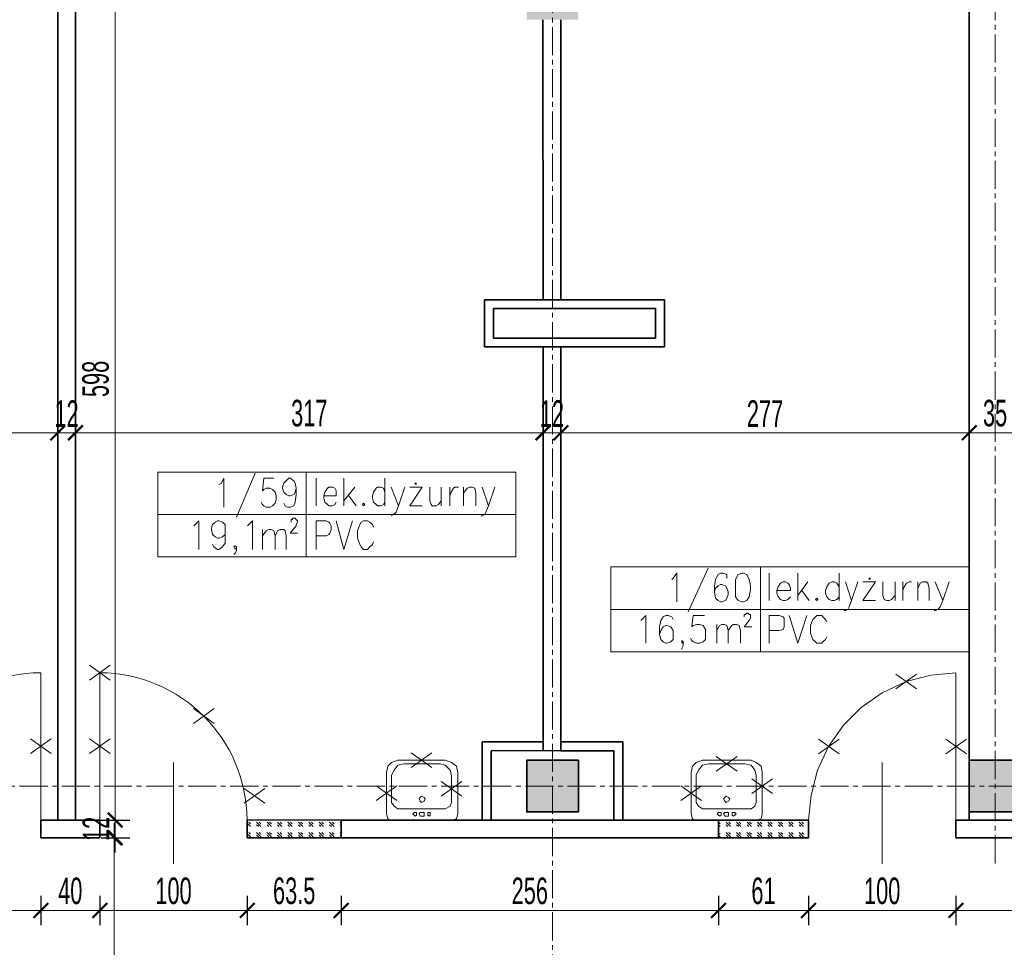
# Model space of a CAD drawing. Header units: millimetres. Extents: x 0 to 12515, y 0 to 27803.
# Tile 43 of 97: x 8682 to 9350, y 22235 to 22863. Entities that reach past the tile are written whole.
import ezdxf

# ---------------------------------------------------------------- set-up
doc = ezdxf.new("R2010")
doc.units = ezdxf.units.MM
for name, pattern in [('ACAD_ISO02W100', [15, 12, -3]), ('CACHE2', [4.7625, 3.175, -1.5875]), ('CENTER2', [28.575, 19.05, -3.175, 3.175, -3.175])]:
    doc.linetypes.add(name, pattern=pattern)
for name, color, linetype, lineweight in [('DEMONTARZE', 86, 'Continuous', 18), ('SQ_ISTN.Ściany', 140, 'Continuous', 35), ('SQ_Osie', 220, 'CENTER2', 9), ('SQ_Wyburzenia', 94, 'Continuous', 18), ('SQ_Wymiary', 7, 'Continuous', 5), ('SQ_ZAKRES_OPRACOWANIA', 7, 'ACAD_ISO02W100', 20)]:
    doc.layers.add(name, color=color, linetype=linetype, lineweight=lineweight)
doc.layers.add('PDF _Geometria', color=7, linetype='Continuous')
doc.layers.add('powierzchnie', color=230, linetype='Continuous', lineweight=30, plot=False)
doc.styles.add('SQ_Swis721 LtCn BT', font='swisscl.ttf', dxfattribs={"width": 0.8})
doc.dimstyles.new('SQ_100', dxfattribs={"dimscale": 100, "dimtxt": 0.18, "dimasz": 0.1, "dimexe": 0.1, "dimexo": 0.01, "dimgap": 0.04, "dimtad": 1, "dimrnd": 0.5, "dimdsep": 46, "dimtxsty": 'SQ_Swis721 LtCn BT', "dimblk": 'ARCHTICK', "dimcen": 0.1, "dimdle": 0.1, "dimclrd": 256, "dimclre": 256, "dimclrt": 256, "dimaunit": 1, "dimadec": 0, "dimazin": 0, "dimtfac": 1, "dimtix": 1, "dimtmove": 2, "dimatfit": 3, "dimldrblk": 'ARCHTICK', "dimfxl": 0.1, "dimfxlon": 1, "dimtolj": 1, "dimlwd": -1, "dimarcsym": 0})

# ---------------------------------------------------------------- blocks, each defined once
blk = doc.blocks.new('osie bud A')
at = {"layer": 'SQ_ISTN.Ściany', "lineweight": 5}
h = blk.add_hatch(dxfattribs=at)
h.set_pattern_fill('JIS_STN_1E', color=256, scale=10)
h.set_pattern_definition([(45, (46210.293, 23121.439), (-7.071068, 7.071068), []), (45, (46217.343, 23121.439), (-7.071068, 7.071068), [10, -5])])
h.paths.add_polyline_path([(25436.8, 18313.95), (25471.8, 18313.95), (25471.8, 18278.95), (25436.8, 18278.95)])
h.paths.add_polyline_path([(25436.8, 18613.95), (25471.8, 18613.95), (25471.8, 18578.95), (25436.8, 18578.95)])
h.paths.add_polyline_path([(25436.8, 19153.95), (25471.8, 19153.95), (25471.8, 19118.95), (25436.8, 19118.95)])
h.paths.add_polyline_path([(24776.8, 19153.95), (24811.8, 19153.95), (24811.8, 19118.95), (24776.8, 19118.95)])
h.paths.add_polyline_path([(24116.8, 19153.95), (24151.8, 19153.95), (24151.8, 19118.95), (24116.8, 19118.95)])
h.paths.add_polyline_path([(23456.8, 19153.95), (23491.8, 19153.95), (23491.8, 19118.95), (23456.8, 19118.95)])
h.paths.add_polyline_path([(23456.8, 18613.95), (23491.8, 18613.95), (23491.8, 18578.95), (23456.8, 18578.95)])
h.paths.add_polyline_path([(23456.8, 18313.95), (23491.8, 18313.95), (23491.8, 18278.95), (23456.8, 18278.95)])
h.paths.add_polyline_path([(23456.8, 17776.95), (23491.8, 17776.95), (23491.8, 17741.95), (23456.8, 17741.95)])
h.paths.add_polyline_path([(24116.8, 17776.95), (24151.8, 17776.95), (24151.8, 17741.95), (24116.8, 17741.95)])
h.paths.add_polyline_path([(24776.8, 17776.95), (24811.8, 17776.95), (24811.8, 17741.95), (24776.8, 17741.95)])
h.paths.add_polyline_path([(25436.8, 17776.95), (25471.8, 17776.95), (25471.8, 17741.95), (25436.8, 17741.95)])
h.paths.add_polyline_path([(24776.8, 18313.95), (24811.8, 18313.95), (24811.8, 18278.95), (24776.8, 18278.95)])
h.paths.add_polyline_path([(24776.8, 18613.95), (24811.8, 18613.95), (24811.8, 18578.95), (24776.8, 18578.95)])
h.paths.add_polyline_path([(24116.8, 18613.95), (24151.8, 18613.95), (24151.8, 18578.95), (24116.8, 18578.95)])
h.paths.add_polyline_path([(23156.8, 18313.95), (23191.8, 18313.95), (23191.8, 18278.95), (23156.8, 18278.95)])
h.paths.add_polyline_path([(24116.8, 18313.95), (24151.8, 18313.95), (24151.8, 18278.95), (24116.8, 18278.95)])
at = {"layer": 'SQ_ISTN.Ściany'}
for points in [[(23156.8, 18313.95), (23191.8, 18313.95), (23191.8, 18278.95), (23156.8, 18278.95)], [(23456.8, 18313.95), (23491.8, 18313.95), (23491.8, 18278.95), (23456.8, 18278.95)]]:
    blk.add_lwpolyline(points, close=True, dxfattribs=at)
at = {"layer": 'SQ_Osie'}
for p, q in [((23474.3, 19372.6), (23474.3, 17597.31)), ((23174.3, 18348.86), (23174.3, 17597.31)), ((22587.87, 18296.45), (25598.18, 18296.45))]:
    blk.add_line(p, q, dxfattribs=at)
blk = doc.blocks.new('_ArchTick')
at = {"color": 0, "linetype": 'ByBlock', "const_width": 0.15}
blk.add_lwpolyline([(-0.5, -0.5), (0.5, 0.5)], dxfattribs=at)
blk = doc.blocks.new('*D1805')
at = {"layer": 'Defpoints', "color": 0, "transparency": 16777216}
for p in [(8736.56, 22308.91), (8746.41, 22308.91), (8746.41, 22078.9)]:
    blk.add_point(p, dxfattribs=at)
at = {"layer": 'SQ_Wymiary', "transparency": 16777216}
blk.add_line((8746.41, 22068.9), (8746.41, 22318.91), dxfattribs=at)
at = {"layer": 'SQ_Wymiary', "lineweight": -2, "transparency": 16777216}
for p, q in [((8737.56, 22308.91), (8756.41, 22308.91)), ((8746.41, 22078.9), (8756.41, 22078.9))]:
    blk.add_line(p, q, dxfattribs=at)
at = {"layer": 'SQ_Wymiary', "transparency": 16777216, "xscale": 10, "yscale": 10, "zscale": 10}
for p, rotation in [((8746.41, 22308.91), 90), ((8746.41, 22078.9), 270)]:
    blk.add_blockref('_ArchTick', p, dxfattribs=dict(at, rotation=rotation))
at = {"layer": 'SQ_Wymiary', "transparency": 16777216, "insert": (8733.18, 22193.91), "char_height": 18, "attachment_point": 5, "rotation": 90, "style": 'SQ_Swis721 LtCn BT'}
blk.add_mtext('\\A1;230', dxfattribs=at)
blk = doc.blocks.new('*D1806')
at = {"layer": 'Defpoints', "color": 0, "transparency": 16777216}
for p in [(8736.56, 22320.91), (8746.99, 22320.91), (8736.56, 22308.91)]:
    blk.add_point(p, dxfattribs=at)
at = {"layer": 'SQ_Wymiary', "transparency": 16777216}
for p, q in [((8746.99, 22320.91), (8746.99, 22330.91)), ((8746.99, 22308.91), (8746.99, 22320.91)), ((8746.99, 22308.91), (8746.99, 22298.91))]:
    blk.add_line(p, q, dxfattribs=at)
at = {"layer": 'SQ_Wymiary', "lineweight": -2, "transparency": 16777216}
for p, q in [((8737.56, 22320.91), (8756.99, 22320.91)), ((8737.56, 22308.91), (8756.99, 22308.91))]:
    blk.add_line(p, q, dxfattribs=at)
at = {"layer": 'SQ_Wymiary', "transparency": 16777216, "xscale": 10, "yscale": 10, "zscale": 10}
for p, rotation in [((8746.99, 22320.91), 270), ((8746.99, 22308.91), 90)]:
    blk.add_blockref('_ArchTick', p, dxfattribs=dict(at, rotation=rotation))
at = {"layer": 'SQ_Wymiary', "transparency": 16777216, "insert": (8733.95, 22314.91), "char_height": 18, "attachment_point": 5, "rotation": 90, "style": 'SQ_Swis721 LtCn BT'}
blk.add_mtext('\\A1;12', dxfattribs=at)
blk = doc.blocks.new('*D1807')
at = {"layer": 'Defpoints', "color": 0, "transparency": 16777216}
for p in [(8720.04, 22918.91), (8746.99, 22918.91), (8720.04, 22320.91)]:
    blk.add_point(p, dxfattribs=at)
at = {"layer": 'SQ_Wymiary', "transparency": 16777216}
blk.add_line((8746.99, 22310.91), (8746.99, 22928.91), dxfattribs=at)
at = {"layer": 'SQ_Wymiary', "lineweight": -2, "transparency": 16777216}
for p, q in [((8736.99, 22918.91), (8756.99, 22918.91)), ((8736.99, 22320.91), (8756.99, 22320.91))]:
    blk.add_line(p, q, dxfattribs=at)
at = {"layer": 'SQ_Wymiary', "transparency": 16777216, "xscale": 10, "yscale": 10, "zscale": 10}
for p, rotation in [((8746.99, 22918.91), 90), ((8746.99, 22320.91), 270)]:
    blk.add_blockref('_ArchTick', p, dxfattribs=dict(at, rotation=rotation))
at = {"layer": 'SQ_Wymiary', "transparency": 16777216, "insert": (8733.77, 22619.91), "char_height": 18, "attachment_point": 5, "rotation": 90, "style": 'SQ_Swis721 LtCn BT'}
blk.add_mtext('\\A1;598', dxfattribs=at)
blk = doc.blocks.new('*D1811')
at = {"layer": 'Defpoints', "color": 0, "transparency": 16777216}
for p in [(9317.02, 22308.91), (9566.48, 22308.91), (9317.02, 22259.58)]:
    blk.add_point(p, dxfattribs=at)
at = {"layer": 'SQ_Wymiary', "lineweight": -2, "transparency": 16777216}
for p, q in [((9317.02, 22269.58), (9317.02, 22249.58)), ((9566.48, 22269.58), (9566.48, 22249.58))]:
    blk.add_line(p, q, dxfattribs=at)
at = {"layer": 'SQ_Wymiary', "transparency": 16777216}
blk.add_line((9576.48, 22259.58), (9307.02, 22259.58), dxfattribs=at)
at = {"layer": 'SQ_Wymiary', "transparency": 16777216, "xscale": 10, "yscale": 10, "zscale": 10, "rotation": 180}
blk.add_blockref('_ArchTick', (9317.02, 22259.58), dxfattribs=at)
at = {"layer": 'SQ_Wymiary', "transparency": 16777216, "xscale": 10, "yscale": 10, "zscale": 10}
blk.add_blockref('_ArchTick', (9566.48, 22259.58), dxfattribs=at)
at = {"layer": 'SQ_Wymiary', "transparency": 16777216, "insert": (9441.75, 22272.79), "char_height": 18, "attachment_point": 5, "style": 'SQ_Swis721 LtCn BT'}
blk.add_mtext('\\A1;249.5', dxfattribs=at)
blk = doc.blocks.new('*D1812')
at = {"layer": 'Defpoints', "color": 0, "transparency": 16777216}
for p in [(9217.02, 22308.91), (9317.02, 22308.91), (9217.02, 22259.58)]:
    blk.add_point(p, dxfattribs=at)
at = {"layer": 'SQ_Wymiary', "lineweight": -2, "transparency": 16777216}
for p, q in [((9217.02, 22269.58), (9217.02, 22249.58)), ((9317.02, 22269.58), (9317.02, 22249.58))]:
    blk.add_line(p, q, dxfattribs=at)
at = {"layer": 'SQ_Wymiary', "transparency": 16777216}
blk.add_line((9327.02, 22259.58), (9207.02, 22259.58), dxfattribs=at)
at = {"layer": 'SQ_Wymiary', "transparency": 16777216, "xscale": 10, "yscale": 10, "zscale": 10, "rotation": 180}
blk.add_blockref('_ArchTick', (9217.02, 22259.58), dxfattribs=at)
at = {"layer": 'SQ_Wymiary', "transparency": 16777216, "xscale": 10, "yscale": 10, "zscale": 10}
blk.add_blockref('_ArchTick', (9317.02, 22259.58), dxfattribs=at)
at = {"layer": 'SQ_Wymiary', "transparency": 16777216, "insert": (9267.02, 22272.79), "char_height": 18, "attachment_point": 5, "style": 'SQ_Swis721 LtCn BT'}
blk.add_mtext('\\A1;100', dxfattribs=at)
blk = doc.blocks.new('*D1813')
at = {"layer": 'Defpoints', "color": 0, "transparency": 16777216}
for p in [(9156.05, 22308.91), (9217.02, 22308.91), (9156.05, 22259.58)]:
    blk.add_point(p, dxfattribs=at)
at = {"layer": 'SQ_Wymiary', "lineweight": -2, "transparency": 16777216}
for p, q in [((9156.05, 22269.58), (9156.05, 22249.58)), ((9217.02, 22269.58), (9217.02, 22249.58))]:
    blk.add_line(p, q, dxfattribs=at)
at = {"layer": 'SQ_Wymiary', "transparency": 16777216}
blk.add_line((9227.02, 22259.58), (9146.05, 22259.58), dxfattribs=at)
at = {"layer": 'SQ_Wymiary', "transparency": 16777216, "xscale": 10, "yscale": 10, "zscale": 10, "rotation": 180}
blk.add_blockref('_ArchTick', (9156.05, 22259.58), dxfattribs=at)
at = {"layer": 'SQ_Wymiary', "transparency": 16777216, "xscale": 10, "yscale": 10, "zscale": 10}
blk.add_blockref('_ArchTick', (9217.02, 22259.58), dxfattribs=at)
at = {"layer": 'SQ_Wymiary', "transparency": 16777216, "insert": (9186.53, 22272.79), "char_height": 18, "attachment_point": 5, "style": 'SQ_Swis721 LtCn BT'}
blk.add_mtext('\\A1;61', dxfattribs=at)
blk = doc.blocks.new('*D1814')
at = {"layer": 'Defpoints', "color": 0, "transparency": 16777216}
for p in [(8900.18, 22308.91), (9156.06, 22308.89), (8900.18, 22259.58)]:
    blk.add_point(p, dxfattribs=at)
at = {"layer": 'SQ_Wymiary', "lineweight": -2, "transparency": 16777216}
for p, q in [((8900.18, 22269.58), (8900.18, 22249.58)), ((9156.06, 22269.58), (9156.06, 22249.58))]:
    blk.add_line(p, q, dxfattribs=at)
at = {"layer": 'SQ_Wymiary', "transparency": 16777216}
blk.add_line((9166.06, 22259.58), (8890.18, 22259.58), dxfattribs=at)
at = {"layer": 'SQ_Wymiary', "transparency": 16777216, "xscale": 10, "yscale": 10, "zscale": 10, "rotation": 180}
blk.add_blockref('_ArchTick', (8900.18, 22259.58), dxfattribs=at)
at = {"layer": 'SQ_Wymiary', "transparency": 16777216, "xscale": 10, "yscale": 10, "zscale": 10}
blk.add_blockref('_ArchTick', (9156.06, 22259.58), dxfattribs=at)
at = {"layer": 'SQ_Wymiary', "transparency": 16777216, "insert": (9028.12, 22272.79), "char_height": 18, "attachment_point": 5, "style": 'SQ_Swis721 LtCn BT'}
blk.add_mtext('\\A1;256', dxfattribs=at)
blk = doc.blocks.new('*D1815')
at = {"layer": 'Defpoints', "color": 0, "transparency": 16777216}
for p in [(8836.56, 22308.91), (8900.18, 22308.91), (8836.56, 22259.58)]:
    blk.add_point(p, dxfattribs=at)
at = {"layer": 'SQ_Wymiary', "lineweight": -2, "transparency": 16777216}
for p, q in [((8836.56, 22269.58), (8836.56, 22249.58)), ((8900.18, 22269.58), (8900.18, 22249.58))]:
    blk.add_line(p, q, dxfattribs=at)
at = {"layer": 'SQ_Wymiary', "transparency": 16777216}
blk.add_line((8910.18, 22259.58), (8826.56, 22259.58), dxfattribs=at)
at = {"layer": 'SQ_Wymiary', "transparency": 16777216, "xscale": 10, "yscale": 10, "zscale": 10, "rotation": 180}
blk.add_blockref('_ArchTick', (8836.56, 22259.58), dxfattribs=at)
at = {"layer": 'SQ_Wymiary', "transparency": 16777216, "xscale": 10, "yscale": 10, "zscale": 10}
blk.add_blockref('_ArchTick', (8900.18, 22259.58), dxfattribs=at)
at = {"layer": 'SQ_Wymiary', "transparency": 16777216, "insert": (8868.37, 22272.81), "char_height": 18, "attachment_point": 5, "style": 'SQ_Swis721 LtCn BT'}
blk.add_mtext('\\A1;63.5', dxfattribs=at)
blk = doc.blocks.new('*D1424')
at = {"layer": 'Defpoints', "color": 0, "transparency": 16777216}
for p in [(8736.56, 22308.91), (8836.56, 22308.91), (8736.56, 22259.58)]:
    blk.add_point(p, dxfattribs=at)
at = {"layer": 'SQ_Wymiary', "lineweight": -2, "transparency": 16777216}
for p, q in [((8736.56, 22269.58), (8736.56, 22249.58)), ((8836.56, 22269.58), (8836.56, 22249.58))]:
    blk.add_line(p, q, dxfattribs=at)
at = {"layer": 'SQ_Wymiary', "transparency": 16777216}
blk.add_line((8846.56, 22259.58), (8726.56, 22259.58), dxfattribs=at)
at = {"layer": 'SQ_Wymiary', "transparency": 16777216, "xscale": 10, "yscale": 10, "zscale": 10, "rotation": 180}
blk.add_blockref('_ArchTick', (8736.56, 22259.58), dxfattribs=at)
at = {"layer": 'SQ_Wymiary', "transparency": 16777216, "xscale": 10, "yscale": 10, "zscale": 10}
blk.add_blockref('_ArchTick', (8836.56, 22259.58), dxfattribs=at)
at = {"layer": 'SQ_Wymiary', "transparency": 16777216, "insert": (8786.56, 22272.79), "char_height": 18, "attachment_point": 5, "style": 'SQ_Swis721 LtCn BT'}
blk.add_mtext('\\A1;100', dxfattribs=at)
blk = doc.blocks.new('*D1816')
at = {"layer": 'Defpoints', "color": 0, "transparency": 16777216}
for p in [(8696.56, 22308.91), (8736.56, 22308.91), (8696.56, 22259.58)]:
    blk.add_point(p, dxfattribs=at)
at = {"layer": 'SQ_Wymiary', "lineweight": -2, "transparency": 16777216}
for p, q in [((8696.56, 22269.58), (8696.56, 22249.58)), ((8736.56, 22269.58), (8736.56, 22249.58))]:
    blk.add_line(p, q, dxfattribs=at)
at = {"layer": 'SQ_Wymiary', "transparency": 16777216}
blk.add_line((8746.56, 22259.58), (8686.56, 22259.58), dxfattribs=at)
at = {"layer": 'SQ_Wymiary', "transparency": 16777216, "xscale": 10, "yscale": 10, "zscale": 10, "rotation": 180}
blk.add_blockref('_ArchTick', (8696.56, 22259.58), dxfattribs=at)
at = {"layer": 'SQ_Wymiary', "transparency": 16777216, "xscale": 10, "yscale": 10, "zscale": 10}
blk.add_blockref('_ArchTick', (8736.56, 22259.58), dxfattribs=at)
at = {"layer": 'SQ_Wymiary', "transparency": 16777216, "insert": (8716.56, 22272.79), "char_height": 18, "attachment_point": 5, "style": 'SQ_Swis721 LtCn BT'}
blk.add_mtext('\\A1;40', dxfattribs=at)
blk = doc.blocks.new('*D1817')
at = {"layer": 'Defpoints', "color": 0, "transparency": 16777216}
for p in [(8596.56, 22308.91), (8696.56, 22308.91), (8596.56, 22259.58)]:
    blk.add_point(p, dxfattribs=at)
at = {"layer": 'SQ_Wymiary', "lineweight": -2, "transparency": 16777216}
for p, q in [((8596.56, 22269.58), (8596.56, 22249.58)), ((8696.56, 22269.58), (8696.56, 22249.58))]:
    blk.add_line(p, q, dxfattribs=at)
at = {"layer": 'SQ_Wymiary', "transparency": 16777216}
blk.add_line((8706.56, 22259.58), (8586.56, 22259.58), dxfattribs=at)
at = {"layer": 'SQ_Wymiary', "transparency": 16777216, "xscale": 10, "yscale": 10, "zscale": 10, "rotation": 180}
blk.add_blockref('_ArchTick', (8596.56, 22259.58), dxfattribs=at)
at = {"layer": 'SQ_Wymiary', "transparency": 16777216, "xscale": 10, "yscale": 10, "zscale": 10}
blk.add_blockref('_ArchTick', (8696.56, 22259.58), dxfattribs=at)
at = {"layer": 'SQ_Wymiary', "transparency": 16777216, "insert": (8646.56, 22272.79), "char_height": 18, "attachment_point": 5, "style": 'SQ_Swis721 LtCn BT'}
blk.add_mtext('\\A1;100', dxfattribs=at)
blk = doc.blocks.new('*D1742')
at = {"layer": 'Defpoints', "color": 0, "transparency": 16777216}
for p in [(8393.12, 22583.32), (8708.04, 22583.32), (8708.04, 22583.32)]:
    blk.add_point(p, dxfattribs=at)
at = {"layer": 'SQ_Wymiary', "lineweight": -2, "transparency": 16777216}
for p, q in [((8393.12, 22583.32), (8393.12, 22593.32)), ((8708.04, 22583.32), (8708.04, 22593.32))]:
    blk.add_line(p, q, dxfattribs=at)
at = {"layer": 'SQ_Wymiary', "transparency": 16777216}
blk.add_line((8383.12, 22583.32), (8718.04, 22583.32), dxfattribs=at)
at = {"layer": 'SQ_Wymiary', "transparency": 16777216, "xscale": 10, "yscale": 10, "zscale": 10, "rotation": 180}
blk.add_blockref('_ArchTick', (8393.12, 22583.32), dxfattribs=at)
at = {"layer": 'SQ_Wymiary', "transparency": 16777216, "xscale": 10, "yscale": 10, "zscale": 10}
blk.add_blockref('_ArchTick', (8708.04, 22583.32), dxfattribs=at)
at = {"layer": 'SQ_Wymiary', "transparency": 16777216, "insert": (8550.58, 22596.55), "char_height": 18, "attachment_point": 5, "style": 'SQ_Swis721 LtCn BT'}
blk.add_mtext('\\A1;315', dxfattribs=at)
blk = doc.blocks.new('*D1743')
at = {"layer": 'Defpoints', "color": 0, "transparency": 16777216}
for p in [(8708.04, 22583.32), (8720.04, 22583.32), (8720.04, 22583.32)]:
    blk.add_point(p, dxfattribs=at)
at = {"layer": 'SQ_Wymiary', "lineweight": -2, "transparency": 16777216}
for p, q in [((8708.04, 22583.32), (8708.04, 22593.32)), ((8720.04, 22583.32), (8720.04, 22593.32))]:
    blk.add_line(p, q, dxfattribs=at)
at = {"layer": 'SQ_Wymiary', "transparency": 16777216}
for p, q in [((8708.04, 22583.32), (8698.04, 22583.32)), ((8708.04, 22583.32), (8720.04, 22583.32)), ((8720.04, 22583.32), (8730.04, 22583.32))]:
    blk.add_line(p, q, dxfattribs=at)
at = {"layer": 'SQ_Wymiary', "transparency": 16777216, "xscale": 10, "yscale": 10, "zscale": 10}
blk.add_blockref('_ArchTick', (8708.04, 22583.32), dxfattribs=at)
at = {"layer": 'SQ_Wymiary', "transparency": 16777216, "xscale": 10, "yscale": 10, "zscale": 10, "rotation": 180}
blk.add_blockref('_ArchTick', (8720.04, 22583.32), dxfattribs=at)
at = {"layer": 'SQ_Wymiary', "transparency": 16777216, "insert": (8714.04, 22596.35), "char_height": 18, "attachment_point": 5, "style": 'SQ_Swis721 LtCn BT'}
blk.add_mtext('\\A1;12', dxfattribs=at)
blk = doc.blocks.new('*D1744')
at = {"layer": 'Defpoints', "color": 0, "transparency": 16777216}
for p in [(8720.04, 22583.32), (9037.12, 22583.39), (9037.12, 22583.39)]:
    blk.add_point(p, dxfattribs=at)
at = {"layer": 'SQ_Wymiary', "lineweight": -2, "transparency": 16777216}
for p, q in [((8720.04, 22583.39), (8720.04, 22593.39)), ((9037.12, 22583.39), (9037.12, 22593.39))]:
    blk.add_line(p, q, dxfattribs=at)
at = {"layer": 'SQ_Wymiary', "transparency": 16777216}
blk.add_line((8710.04, 22583.39), (9047.12, 22583.39), dxfattribs=at)
at = {"layer": 'SQ_Wymiary', "transparency": 16777216, "xscale": 10, "yscale": 10, "zscale": 10, "rotation": 180}
blk.add_blockref('_ArchTick', (8720.04, 22583.39), dxfattribs=at)
at = {"layer": 'SQ_Wymiary', "transparency": 16777216, "xscale": 10, "yscale": 10, "zscale": 10}
blk.add_blockref('_ArchTick', (9037.12, 22583.39), dxfattribs=at)
at = {"layer": 'SQ_Wymiary', "transparency": 16777216, "insert": (8878.58, 22596.61), "char_height": 18, "attachment_point": 5, "style": 'SQ_Swis721 LtCn BT'}
blk.add_mtext('\\A1;317', dxfattribs=at)
blk = doc.blocks.new('*D1745')
at = {"layer": 'Defpoints', "color": 0, "transparency": 16777216}
for p in [(9037.12, 22583.39), (9049.12, 22583.4), (9049.12, 22583.39)]:
    blk.add_point(p, dxfattribs=at)
at = {"layer": 'SQ_Wymiary', "lineweight": -2, "transparency": 16777216}
for p, q in [((9037.12, 22583.39), (9037.12, 22593.39)), ((9049.12, 22583.39), (9049.12, 22573.39))]:
    blk.add_line(p, q, dxfattribs=at)
at = {"layer": 'SQ_Wymiary', "transparency": 16777216}
for p, q in [((9037.12, 22583.39), (9027.12, 22583.39)), ((9037.12, 22583.39), (9049.12, 22583.39)), ((9049.12, 22583.39), (9059.12, 22583.39))]:
    blk.add_line(p, q, dxfattribs=at)
at = {"layer": 'SQ_Wymiary', "transparency": 16777216, "xscale": 10, "yscale": 10, "zscale": 10}
blk.add_blockref('_ArchTick', (9037.12, 22583.39), dxfattribs=at)
at = {"layer": 'SQ_Wymiary', "transparency": 16777216, "xscale": 10, "yscale": 10, "zscale": 10, "rotation": 180}
blk.add_blockref('_ArchTick', (9049.12, 22583.39), dxfattribs=at)
at = {"layer": 'SQ_Wymiary', "transparency": 16777216, "insert": (9043.12, 22596.43), "char_height": 18, "attachment_point": 5, "style": 'SQ_Swis721 LtCn BT'}
blk.add_mtext('\\A1;12', dxfattribs=at)
blk = doc.blocks.new('*D1746')
at = {"layer": 'Defpoints', "color": 0, "transparency": 16777216}
for p in [(9049.12, 22583.39), (9326.05, 22583.39), (9326.05, 22583.39)]:
    blk.add_point(p, dxfattribs=at)
at = {"layer": 'SQ_Wymiary', "lineweight": -2, "transparency": 16777216}
for p, q in [((9049.12, 22583.39), (9049.12, 22593.39)), ((9326.05, 22583.39), (9326.05, 22593.39))]:
    blk.add_line(p, q, dxfattribs=at)
at = {"layer": 'SQ_Wymiary', "transparency": 16777216}
blk.add_line((9039.12, 22583.39), (9336.05, 22583.39), dxfattribs=at)
at = {"layer": 'SQ_Wymiary', "transparency": 16777216, "xscale": 10, "yscale": 10, "zscale": 10, "rotation": 180}
blk.add_blockref('_ArchTick', (9049.12, 22583.39), dxfattribs=at)
at = {"layer": 'SQ_Wymiary', "transparency": 16777216, "xscale": 10, "yscale": 10, "zscale": 10}
blk.add_blockref('_ArchTick', (9326.05, 22583.39), dxfattribs=at)
at = {"layer": 'SQ_Wymiary', "transparency": 16777216, "insert": (9187.58, 22596.43), "char_height": 18, "attachment_point": 5, "style": 'SQ_Swis721 LtCn BT'}
blk.add_mtext('\\A1;277', dxfattribs=at)
blk = doc.blocks.new('*D1747')
at = {"layer": 'Defpoints', "color": 0, "transparency": 16777216}
for p in [(9326.05, 22583.39), (9361.05, 22583.39), (9361.05, 22583.39)]:
    blk.add_point(p, dxfattribs=at)
at = {"layer": 'SQ_Wymiary', "lineweight": -2, "transparency": 16777216}
for p, q in [((9326.05, 22583.39), (9326.05, 22593.39)), ((9361.05, 22583.39), (9361.05, 22593.39))]:
    blk.add_line(p, q, dxfattribs=at)
at = {"layer": 'SQ_Wymiary', "transparency": 16777216}
blk.add_line((9316.05, 22583.39), (9371.05, 22583.39), dxfattribs=at)
at = {"layer": 'SQ_Wymiary', "transparency": 16777216, "xscale": 10, "yscale": 10, "zscale": 10, "rotation": 180}
blk.add_blockref('_ArchTick', (9326.05, 22583.39), dxfattribs=at)
at = {"layer": 'SQ_Wymiary', "transparency": 16777216, "xscale": 10, "yscale": 10, "zscale": 10}
blk.add_blockref('_ArchTick', (9361.05, 22583.39), dxfattribs=at)
at = {"layer": 'SQ_Wymiary', "transparency": 16777216, "insert": (9343.55, 22596.62), "char_height": 18, "attachment_point": 5, "style": 'SQ_Swis721 LtCn BT'}
blk.add_mtext('\\A1;35', dxfattribs=at)

msp = doc.modelspace()

# ---------------------------------------------------------------- hatches: boundary and pattern name
at = {"layer": 'SQ_Wyburzenia'}
h = msp.add_hatch(dxfattribs=at)
h.set_pattern_fill('GOST_GLASS', color=256, scale=0.8337158, angle=-90)
h.paths.add_polyline_path([(8900.186, 22320.936), (8836.563, 22320.959), (8836.563, 22308.913), (8900.186, 22308.89)])
h = msp.add_hatch(dxfattribs=at)
h.set_pattern_fill('GOST_GLASS', color=256, scale=0.8337158, angle=-90)
h.paths.add_polyline_path([(9217.017, 22320.913), (9156.048, 22320.913), (9156.048, 22308.913), (9217.017, 22308.913)])

# ---------------------------------------------------------------- linework, layer by layer
at = {"layer": 'DEMONTARZE', "color": 240, "true_color": 0xed1f24}
for p, q in [((8729.522, 22425.779), (8743.605, 22415.807)), ((8743.605, 22425.779), (8729.522, 22415.807)), ((9276.257, 22419.738), (9290.34, 22409.766)), ((9290.34, 22419.738), (9276.257, 22409.766)), ((8799.995, 22396.407), (8814.078, 22386.435)), ((8814.078, 22396.407), (8799.995, 22386.435)), ((8689.522, 22375.857), (8703.605, 22365.884)), ((8703.605, 22375.857), (8689.522, 22365.884)), ((8729.522, 22375.857), (8743.605, 22365.884)), ((8743.605, 22375.857), (8729.522, 22365.884)), ((9223.793, 22375.732), (9237.876, 22365.759)), ((9237.876, 22375.732), (9223.793, 22365.759)), ((9310.097, 22375.736), (9324.179, 22365.763)), ((9324.179, 22375.736), (9310.097, 22365.763)), ((8947.675, 22366.549), (8961.757, 22356.576)), ((8961.757, 22366.549), (8947.675, 22356.576)), ((9154.558, 22364.011), (9168.64, 22354.039)), ((9168.64, 22364.011), (9154.558, 22354.039)), ((8923.984, 22344.123), (8938.067, 22334.15)), ((8938.067, 22344.123), (8923.984, 22334.15)), ((8967.982, 22347.087), (8982.064, 22337.115)), ((8982.064, 22347.087), (8967.982, 22337.115)), ((9130.44, 22344.123), (9144.523, 22334.15)), ((9144.523, 22344.123), (9130.44, 22334.15)), ((9178.667, 22348.934), (9192.749, 22338.962)), ((9192.749, 22348.934), (9178.667, 22338.962)), ((8834.43, 22342.281), (8848.512, 22332.308)), ((8848.512, 22342.281), (8834.43, 22332.308))]:
    msp.add_line(p, q, dxfattribs=at)
at = {"layer": 'PDF _Geometria', "lineweight": 13}
for points in [[(8775.862, 22499.217), (8775.862, 22527.991), (8876.552, 22527.991), (8876.552, 22499.217), (8876.552, 22556.756), (9018.704, 22556.756), (9018.704, 22499.217), (8876.552, 22499.217), (8775.862, 22499.217), (8775.862, 22556.756), (8876.552, 22556.756), (8876.552, 22527.991), (9018.704, 22527.991)], [(8817.322, 22548.298), (8819.014, 22549.135), (8820.705, 22552.527), (8820.705, 22533.066)], [(8841.867, 22555.91), (8829.172, 22526.299)], [(8854.554, 22552.527), (8847.787, 22552.527), (8846.942, 22544.06), (8847.787, 22544.906), (8849.479, 22545.761), (8852.016, 22545.761), (8853.708, 22544.906), (8855.399, 22543.215), (8856.245, 22540.677), (8856.245, 22538.14), (8855.399, 22535.603), (8853.708, 22533.911), (8852.016, 22533.066), (8849.479, 22533.066), (8847.787, 22533.911), (8846.942, 22534.757), (8846.096, 22536.448)], [(8869.786, 22545.761), (8868.941, 22543.215), (8868.095, 22541.523), (8865.557, 22540.677), (8864.712, 22540.677), (8863.011, 22541.523), (8861.32, 22543.215), (8860.474, 22545.761), (8860.474, 22546.598), (8861.32, 22549.135), (8863.011, 22550.835), (8864.712, 22552.527), (8865.557, 22552.527), (8868.095, 22550.835), (8868.941, 22549.135), (8869.786, 22545.761), (8869.786, 22541.523), (8868.941, 22536.448), (8868.095, 22533.911), (8865.557, 22533.066), (8863.866, 22533.066), (8862.174, 22533.911), (8861.32, 22535.603)], [(8883.327, 22552.527), (8883.327, 22533.911)], [(8901.943, 22552.527), (8901.943, 22533.911)], [(8929.862, 22552.527), (8929.862, 22533.911)], [(8888.402, 22540.677), (8896.86, 22540.677), (8896.86, 22544.06), (8896.014, 22545.761), (8894.322, 22546.598), (8891.785, 22546.598), (8890.939, 22545.761), (8889.248, 22543.215), (8888.402, 22540.677), (8888.402, 22538.986), (8889.248, 22536.448), (8890.939, 22534.757), (8891.785, 22533.911), (8894.322, 22533.911), (8896.014, 22534.757), (8896.86, 22536.448)], [(8909.555, 22546.598), (8901.943, 22537.294)], [(8929.862, 22543.215), (8929.017, 22545.761), (8927.325, 22546.598), (8924.788, 22546.598), (8923.942, 22545.761), (8922.242, 22543.215), (8921.405, 22540.677), (8921.405, 22538.986), (8922.242, 22536.448), (8923.942, 22534.757), (8924.788, 22533.911), (8927.325, 22533.911), (8929.017, 22534.757), (8929.862, 22536.448)], [(8934.091, 22546.598), (8939.166, 22533.911), (8943.403, 22546.598)], [(8955.244, 22533.911), (8946.787, 22533.911), (8955.244, 22546.598), (8946.787, 22546.598)], [(8960.328, 22546.598), (8960.328, 22537.294), (8961.165, 22534.757), (8962.019, 22533.911), (8964.556, 22533.911), (8966.248, 22534.757), (8967.94, 22537.294)], [(8967.94, 22546.598), (8967.94, 22533.911)], [(8973.86, 22546.598), (8973.86, 22533.911)], [(8973.86, 22540.677), (8974.706, 22543.215), (8976.397, 22545.761), (8977.243, 22546.598), (8979.789, 22546.598)], [(8983.172, 22546.598), (8983.172, 22533.911)], [(8983.172, 22542.369), (8985.71, 22545.761), (8987.401, 22546.598), (8989.093, 22546.598), (8990.784, 22545.761), (8991.63, 22542.369), (8991.63, 22533.911)], [(8995.859, 22546.598), (9000.096, 22533.911), (9004.325, 22546.598)], [(8905.326, 22540.677), (8910.401, 22533.911)], [(8939.166, 22533.911), (8937.474, 22529.674), (8935.783, 22527.991), (8934.091, 22527.136)], [(9000.096, 22533.911), (8998.396, 22529.674), (8997.559, 22527.991), (8995.859, 22527.136), (8995.013, 22527.136)], [(8800.398, 22520.37), (8801.244, 22521.216), (8803.781, 22523.753), (8803.781, 22504.292)], [(8821.551, 22517.833), (8821.551, 22514.45), (8819.859, 22512.758), (8817.322, 22511.912), (8816.476, 22511.912), (8814.785, 22512.758), (8813.093, 22514.45), (8812.248, 22517.833), (8812.248, 22518.679), (8813.093, 22521.216), (8814.785, 22522.907), (8816.476, 22523.753), (8817.322, 22523.753), (8819.859, 22522.907), (8821.551, 22521.216), (8821.551, 22508.529), (8819.859, 22505.983), (8817.322, 22504.292), (8816.476, 22504.292), (8813.939, 22505.983), (8813.093, 22507.675)], [(8836.784, 22520.37), (8837.63, 22521.216), (8840.176, 22523.753), (8840.176, 22504.292)], [(8866.403, 22522.907), (8866.403, 22524.599), (8867.249, 22524.599), (8867.249, 22525.445), (8868.941, 22525.445), (8869.786, 22524.599), (8870.632, 22523.753), (8870.632, 22522.907), (8869.786, 22521.216), (8869.786, 22520.37), (8865.557, 22515.295), (8870.632, 22515.295)], [(8883.327, 22504.292), (8883.327, 22523.753), (8890.094, 22523.753), (8891.785, 22522.907), (8892.631, 22522.062), (8893.477, 22520.37), (8893.477, 22517.833), (8892.631, 22515.295), (8891.785, 22514.45), (8890.094, 22513.604), (8883.327, 22513.604)], [(8896.86, 22523.753), (8901.943, 22504.292), (8907.863, 22523.753)], [(8922.242, 22519.524), (8921.405, 22521.216), (8919.704, 22522.907), (8918.013, 22523.753), (8915.475, 22523.753), (8913.784, 22522.907), (8912.938, 22521.216), (8912.092, 22519.524), (8911.247, 22516.987), (8911.247, 22511.912), (8912.092, 22509.366), (8912.938, 22507.675), (8913.784, 22505.983), (8915.475, 22504.292), (8918.013, 22504.292), (8919.704, 22505.983), (8921.405, 22507.675), (8922.242, 22509.366)], [(8846.942, 22517.833), (8846.942, 22504.292)], [(8846.942, 22513.604), (8849.479, 22516.987), (8851.17, 22517.833), (8852.862, 22517.833), (8854.554, 22516.987), (8855.399, 22513.604), (8855.399, 22504.292)], [(8855.399, 22513.604), (8857.091, 22516.987), (8858.782, 22517.833), (8861.32, 22517.833), (8862.174, 22516.987), (8863.011, 22513.604), (8863.011, 22504.292)], [(8829.172, 22505.983), (8828.326, 22504.292), (8827.48, 22505.983), (8828.326, 22506.829), (8829.172, 22505.983), (8829.172, 22503.446), (8828.326, 22501.754), (8827.48, 22500.909)], [(9083.011, 22434.912), (9083.011, 22463.686), (9184.556, 22463.686), (9184.556, 22434.912), (9184.556, 22492.451), (9325.852, 22492.451), (9325.852, 22434.912), (9184.556, 22434.912), (9083.011, 22434.912), (9083.011, 22492.451), (9184.556, 22492.451), (9184.556, 22463.686), (9325.852, 22463.686)], [(9149.016, 22491.605), (9135.475, 22461.994)], [(9124.471, 22483.993), (9125.326, 22484.839), (9127.863, 22488.222), (9127.863, 22468.761)], [(9161.702, 22484.839), (9161.702, 22487.376), (9159.165, 22488.222), (9157.474, 22488.222), (9155.782, 22487.376), (9154.091, 22483.993), (9153.245, 22479.755), (9153.245, 22475.527), (9154.091, 22471.298), (9155.782, 22469.606), (9157.474, 22468.761), (9158.319, 22468.761), (9160.857, 22469.606), (9161.702, 22471.298), (9162.548, 22473.835), (9162.548, 22475.527), (9161.702, 22478.073), (9160.857, 22479.755), (9158.319, 22480.61), (9157.474, 22480.61), (9155.782, 22479.755), (9154.091, 22478.073), (9153.245, 22475.527)], [(9190.476, 22488.222), (9190.476, 22469.606)], [(9209.938, 22488.222), (9209.938, 22469.606)], [(9237.857, 22488.222), (9237.857, 22469.606)], [(9195.551, 22476.381), (9204.863, 22476.381), (9204.863, 22478.073), (9204.017, 22480.61), (9203.163, 22481.456), (9201.471, 22482.302), (9199.78, 22482.302), (9198.088, 22481.456), (9196.397, 22478.918), (9195.551, 22476.381), (9195.551, 22474.681), (9196.397, 22472.144), (9198.088, 22470.452), (9199.78, 22469.606), (9201.471, 22469.606), (9203.163, 22470.452), (9204.863, 22472.144)], [(9216.704, 22482.302), (9209.938, 22472.989)], [(9212.475, 22476.381), (9217.55, 22469.606)], [(9237.857, 22478.918), (9236.166, 22481.456), (9234.474, 22482.302), (9232.782, 22482.302), (9231.091, 22481.456), (9229.399, 22478.918), (9228.554, 22476.381), (9228.554, 22474.681), (9229.399, 22472.144), (9231.091, 22470.452), (9232.782, 22469.606), (9234.474, 22469.606), (9236.166, 22470.452), (9237.857, 22472.144)], [(9242.086, 22482.302), (9246.324, 22469.606), (9250.552, 22482.302)], [(9262.393, 22469.606), (9253.935, 22469.606), (9262.393, 22482.302), (9253.935, 22482.302)], [(9267.477, 22482.302), (9267.477, 22472.989), (9268.322, 22470.452), (9270.014, 22469.606), (9271.706, 22469.606), (9273.397, 22470.452), (9275.934, 22472.989)], [(9275.934, 22482.302), (9275.934, 22469.606)], [(9281.018, 22482.302), (9281.018, 22469.606)], [(9281.018, 22476.381), (9281.855, 22478.918), (9283.555, 22481.456), (9285.246, 22482.302), (9286.938, 22482.302)], [(9291.167, 22482.302), (9291.167, 22469.606)], [(9291.167, 22478.073), (9292.859, 22481.456), (9294.55, 22482.302), (9297.087, 22482.302), (9297.933, 22481.456), (9298.779, 22478.073), (9298.779, 22469.606)], [(9303.017, 22482.302), (9308.091, 22469.606), (9312.32, 22482.302)], [(9246.324, 22469.606), (9244.623, 22465.377), (9243.786, 22463.686), (9242.086, 22462.84), (9241.24, 22462.84)], [(9308.091, 22469.606), (9306.4, 22465.377), (9304.708, 22463.686), (9303.017, 22462.84), (9302.162, 22462.84)], [(9103.318, 22456.065), (9104.164, 22456.911), (9106.71, 22459.448), (9106.71, 22440.841)], [(9125.326, 22456.911), (9124.471, 22458.611), (9121.934, 22459.448), (9120.242, 22459.448), (9118.551, 22458.611), (9116.859, 22456.065), (9116.013, 22451.836), (9116.013, 22446.762), (9116.859, 22443.379), (9118.551, 22441.687), (9120.242, 22440.841), (9121.088, 22440.841), (9123.634, 22441.687), (9125.326, 22443.379), (9125.326, 22449.299), (9123.634, 22451.836), (9121.088, 22452.682), (9120.242, 22452.682), (9118.551, 22451.836), (9116.859, 22449.299), (9116.013, 22446.762)], [(9146.47, 22459.448), (9138.858, 22459.448), (9138.012, 22451.836), (9138.858, 22452.682), (9141.395, 22453.528), (9143.096, 22453.528), (9145.633, 22452.682), (9147.324, 22450.145), (9147.324, 22443.379), (9145.633, 22441.687), (9143.096, 22440.841), (9141.395, 22440.841), (9138.858, 22441.687), (9138.012, 22442.524), (9137.166, 22444.224)], [(9173.552, 22458.611), (9173.552, 22460.303), (9174.398, 22460.303), (9175.244, 22461.149), (9176.089, 22461.149), (9176.935, 22460.303), (9177.781, 22460.303), (9177.781, 22457.757), (9176.935, 22456.065), (9173.552, 22451.836), (9178.627, 22451.836)], [(9190.476, 22440.841), (9190.476, 22459.448), (9197.242, 22459.448), (9199.78, 22458.611), (9200.626, 22457.757), (9200.626, 22451.836), (9199.78, 22450.145), (9197.242, 22449.299), (9190.476, 22449.299)], [(9204.017, 22459.448), (9209.938, 22440.841), (9215.858, 22459.448)], [(9229.399, 22455.219), (9228.554, 22456.911), (9226.862, 22458.611), (9226.016, 22459.448), (9222.624, 22459.448), (9221.787, 22458.611), (9220.087, 22456.911), (9219.241, 22455.219), (9218.396, 22452.682), (9218.396, 22447.607), (9219.241, 22445.07), (9220.087, 22443.379), (9221.787, 22441.687), (9222.624, 22440.841), (9226.016, 22440.841), (9226.862, 22441.687), (9228.554, 22443.379), (9229.399, 22445.07)], [(9154.936, 22453.528), (9154.936, 22440.841)], [(9154.936, 22449.299), (9156.628, 22452.682), (9158.319, 22453.528), (9160.011, 22453.528), (9161.702, 22452.682), (9162.548, 22449.299), (9162.548, 22440.841)], [(9162.548, 22449.299), (9165.094, 22452.682), (9165.931, 22453.528), (9168.469, 22453.528), (9170.169, 22452.682), (9171.015, 22449.299), (9171.015, 22440.841)], [(9132.092, 22441.687), (9131.246, 22440.841), (9131.246, 22442.524), (9132.092, 22441.687), (9132.092, 22439.15), (9131.246, 22437.449), (9131.246, 22436.604)]]:
    msp.add_lwpolyline(points, dxfattribs=at)
for points in [[(8951.015, 22549.135), (8950.17, 22549.135), (8951.015, 22548.298)], [(8915.475, 22535.603), (8914.63, 22534.757), (8915.475, 22533.911), (8916.321, 22534.757)], [(9171.861, 22488.222), (9169.323, 22487.376), (9167.632, 22483.993), (9167.632, 22472.144), (9169.323, 22469.606), (9171.861, 22468.761), (9172.706, 22468.761), (9175.244, 22469.606), (9176.935, 22472.144), (9177.781, 22477.218), (9177.781, 22479.755), (9176.935, 22483.993), (9175.244, 22487.376), (9172.706, 22488.222)], [(9259.01, 22484.839), (9258.164, 22484.839), (9258.164, 22483.993)], [(9222.624, 22471.298), (9221.787, 22470.452), (9222.624, 22469.606), (9223.47, 22470.452)]]:
    msp.add_lwpolyline(points, close=True, dxfattribs=at)
at = {"layer": 'powierzchnie'}
for p, q in [((8708.181, 22320.913), (8708.035, 22918.913)), ((8720.181, 22320.913), (8720.035, 22918.913))]:
    msp.add_line(p, q, dxfattribs=at)
at = {"layer": 'SQ_ISTN.Ściany'}
for p, q in [((9326.048, 22320.913), (9326.048, 22918.913)), ((9037.095, 22673.557), (9037.049, 22863.413)), ((9049.095, 22673.557), (9049.049, 22863.413)), ((9119.433, 22673.557), (8997.433, 22673.557)), ((8997.433, 22673.557), (8997.433, 22641.557)), ((9119.433, 22641.557), (9119.433, 22673.557)), ((9003.433, 22667.557), (9003.433, 22647.557)), ((9113.433, 22667.557), (9003.433, 22667.557)), ((9113.433, 22647.557), (9113.433, 22667.557)), ((9003.433, 22647.557), (9113.433, 22647.557)), ((8997.433, 22641.557), (9119.433, 22641.557)), ((9037.17, 22367.922), (9037.103, 22641.557)), ((9049.17, 22367.913), (9049.103, 22641.557)), ((8995.928, 22320.913), (8995.928, 22373.913)), ((8995.928, 22373.913), (9037.168, 22373.913)), ((9091.168, 22373.913), (9049.168, 22373.913)), ((9091.168, 22320.913), (9091.168, 22373.913)), ((9001.928, 22367.913), (9049.17, 22367.924)), ((9001.928, 22320.913), (9001.928, 22367.913)), ((9085.168, 22367.913), (9049.168, 22367.913)), ((9085.168, 22320.913), (9085.168, 22367.913)), ((8736.563, 22320.913), (8696.563, 22320.913)), ((8696.563, 22320.913), (8696.563, 22308.913)), ((8736.563, 22320.913), (8736.563, 22308.913)), ((9156.048, 22320.913), (8900.186, 22320.91)), ((9156.06, 22320.885), (9156.06, 22308.885)), ((9566.479, 22320.913), (9317.017, 22320.913)), ((9317.017, 22320.913), (9317.017, 22308.913)), ((8736.563, 22308.913), (8696.563, 22308.913)), ((9156.06, 22308.885), (8900.185, 22308.913)), ((9566.479, 22308.913), (9317.017, 22308.913))]:
    msp.add_line(p, q, dxfattribs=at)
msp.add_lwpolyline([(8708.035, 22918.913), (8720.035, 22918.913), (8720.035, 22320.913), (8708.035, 22320.913)], close=True, dxfattribs=at)
msp.add_lwpolyline([(8900.186, 22320.91), (8900.185, 22308.91)], dxfattribs=at)
at = {"layer": 'SQ_Wyburzenia'}
for points in [[(8696.563, 22320.913), (8696.563, 22420.758, 0.4117441), (8596.719, 22320.913)], [(8736.563, 22320.913), (8736.563, 22420.758, -0.4116492), (8836.409, 22320.913)]]:
    msp.add_lwpolyline(points, format="xyb", dxfattribs=at)
for points in [[(9317.017, 22320.913), (9317.017, 22420.758), (9300.093, 22419.066), (9283.178, 22414.837), (9267.09, 22407.217), (9252.712, 22397.067), (9240.863, 22385.218), (9230.714, 22370.831), (9223.093, 22354.761), (9218.864, 22337.837), (9217.172, 22320.913)], [(8786.482, 22291.293), (8786.482, 22359.836)], [(9267.09, 22291.293), (9267.09, 22359.836)], [(8920.867, 22343.757), (8920.022, 22343.757)], [(9174.713, 22343.757), (9173.867, 22343.757)]]:
    msp.add_lwpolyline(points, dxfattribs=at)
for points in [[(8931.025, 22353.061), (8931.871, 22357.298), (8934.409, 22359.836), (8938.637, 22361.527), (8970.794, 22361.527), (8975.023, 22359.836), (8978.406, 22357.298), (8979.252, 22353.061), (8979.252, 22325.142), (8978.406, 22321.759), (8975.023, 22320.913), (8934.409, 22320.913), (8931.871, 22321.759), (8931.025, 22325.142)], [(8934.409, 22351.369), (8936.1, 22354.761), (8938.637, 22358.144), (8942.866, 22358.99), (8967.402, 22358.99), (8970.794, 22358.144), (8974.177, 22354.761), (8975.023, 22351.369), (8975.023, 22332.762), (8974.177, 22330.216), (8970.794, 22328.525), (8938.637, 22328.525), (8936.1, 22330.216), (8934.409, 22332.762)], [(9137.481, 22353.061), (9138.327, 22357.298), (9140.865, 22359.836), (9145.093, 22361.527), (9178.096, 22361.527), (9181.479, 22359.836), (9184.871, 22357.298), (9185.708, 22353.061), (9185.708, 22325.142), (9184.871, 22321.759), (9181.479, 22320.913), (9140.865, 22320.913), (9138.327, 22321.759), (9137.481, 22325.142)], [(9140.865, 22351.369), (9142.556, 22354.761), (9145.093, 22358.144), (9149.331, 22358.99), (9173.867, 22358.99), (9178.096, 22358.144), (9180.633, 22354.761), (9181.479, 22351.369), (9181.479, 22332.762), (9180.633, 22330.216), (9178.096, 22328.525), (9145.093, 22328.525), (9142.556, 22330.216), (9140.865, 22332.762)], [(8957.253, 22335.3), (8956.407, 22336.145), (8954.716, 22336.991), (8953.87, 22336.145), (8953.024, 22335.3), (8953.87, 22333.599), (8954.716, 22332.762), (8956.407, 22333.599)], [(9163.709, 22335.3), (9162.863, 22336.145), (9161.172, 22336.991), (9160.326, 22336.145), (9159.48, 22335.3), (9160.326, 22333.599), (9161.172, 22332.762), (9162.863, 22333.599)], [(8951.333, 22325.142), (8951.333, 22325.987), (8949.632, 22325.987), (8948.795, 22325.142), (8949.632, 22324.296), (8950.478, 22323.45), (8951.333, 22324.296)], [(8956.407, 22325.142), (8956.407, 22325.987), (8953.87, 22325.987), (8953.024, 22325.142), (8953.87, 22323.45), (8956.407, 22323.45)], [(8960.636, 22325.142), (8960.636, 22325.987), (8958.945, 22325.987), (8958.945, 22324.296), (8959.79, 22323.45), (8960.636, 22324.296)], [(9157.789, 22325.142), (9157.789, 22325.987), (9156.097, 22325.987), (9155.251, 22325.142), (9156.097, 22324.296), (9156.943, 22323.45), (9157.789, 22324.296)], [(9162.863, 22325.142), (9162.863, 22325.987), (9160.326, 22325.987), (9159.48, 22325.142), (9160.326, 22323.45), (9162.863, 22323.45)], [(9167.947, 22325.142), (9167.101, 22325.987), (9165.409, 22325.987), (9165.409, 22324.296), (9166.246, 22323.45), (9167.101, 22324.296)]]:
    msp.add_lwpolyline(points, close=True, dxfattribs=at)
at = {"layer": 'SQ_Wyburzenia', "lineweight": 35}
for points in [[(8900.186, 22320.913), (8836.563, 22320.959), (8836.563, 22308.913), (8900.185, 22308.91)], [(9217.017, 22320.913), (9156.048, 22320.913), (9156.048, 22308.913), (9217.017, 22308.913)]]:
    msp.add_lwpolyline(points, close=True, dxfattribs=at)

# ---------------------------------------------------------------- block references
at = {"layer": 'SQ_ZAKRES_OPRACOWANIA', "linetype": 'CACHE2', "ltscale": 5, "rotation": 180}
msp.add_blockref('osie bud A', (32517.844, 40640.358), dxfattribs=at)

# ---------------------------------------------------------------- dimensions: what is measured, and where the dimension line sits
at = {"layer": 'SQ_Wymiary'}
for base, p1, p2, picture, middle in [((8746.985, 22918.913), (8720.035, 22320.913), (8720.035, 22918.913), '*D1807', (8733.767, 22619.913)), ((8746.985, 22320.913), (8736.563, 22308.913), (8736.563, 22320.913), '*D1806', (8733.95, 22314.913)), ((8746.407, 22308.913), (8746.407, 22078.899), (8736.563, 22308.913), '*D1805', (8733.177, 22193.906))]:
    dim = msp.add_linear_dim(base=base, p1=p1, p2=p2, angle=90, dimstyle='SQ_100', dxfattribs=at)
    dim.commit()
    dim.dimension.update_dxf_attribs({"geometry": picture, "text_midpoint": middle})
for base, p1, p2, picture, middle in [((8708.035, 22583.317), (8393.117, 22583.317), (8708.035, 22583.317), '*D1742', (8550.576, 22596.547)), ((8720.035, 22583.317), (8708.035, 22583.317), (8720.035, 22583.317), '*D1743', (8714.035, 22596.352)), ((9037.117, 22583.394), (8720.035, 22583.317), (9037.117, 22583.394), '*D1744', (8878.576, 22596.613)), ((9049.117, 22583.394), (9037.117, 22583.394), (9049.117, 22583.397), '*D1745', (9043.117, 22596.43)), ((9326.048, 22583.394), (9049.117, 22583.394), (9326.048, 22583.394), '*D1746', (9187.583, 22596.43)), ((9361.048, 22583.394), (9326.048, 22583.394), (9361.048, 22583.394), '*D1747', (9343.548, 22596.624)), ((8596.563, 22259.576), (8696.563, 22308.913), (8596.563, 22308.913), '*D1817', (8646.563, 22272.794)), ((8696.563, 22259.576), (8736.563, 22308.913), (8696.563, 22308.913), '*D1816', (8716.563, 22272.794)), ((8736.563, 22259.576), (8836.563, 22308.913), (8736.563, 22308.913), '*D1424', (8786.563, 22272.794)), ((8836.563, 22259.576), (8900.185, 22308.913), (8836.563, 22308.913), '*D1815', (8868.374, 22272.806)), ((8900.1849, 22259.5761), (9156.0601, 22308.8853), (8900.1849, 22308.9128), '*D1814', (9028.1225, 22272.7943)), ((9156.048, 22259.576), (9217.017, 22308.913), (9156.048, 22308.913), '*D1813', (9186.533, 22272.794)), ((9217.017, 22259.576), (9317.017, 22308.913), (9217.017, 22308.913), '*D1812', (9267.017, 22272.794)), ((9317.017, 22259.576), (9566.479, 22308.913), (9317.017, 22308.913), '*D1811', (9441.748, 22272.794))]:
    dim = msp.add_linear_dim(base=base, p1=p1, p2=p2, dimstyle='SQ_100', dxfattribs=at)
    dim.commit()
    dim.dimension.update_dxf_attribs({"geometry": picture, "text_midpoint": middle})

doc.saveas('drawing.dxf')
